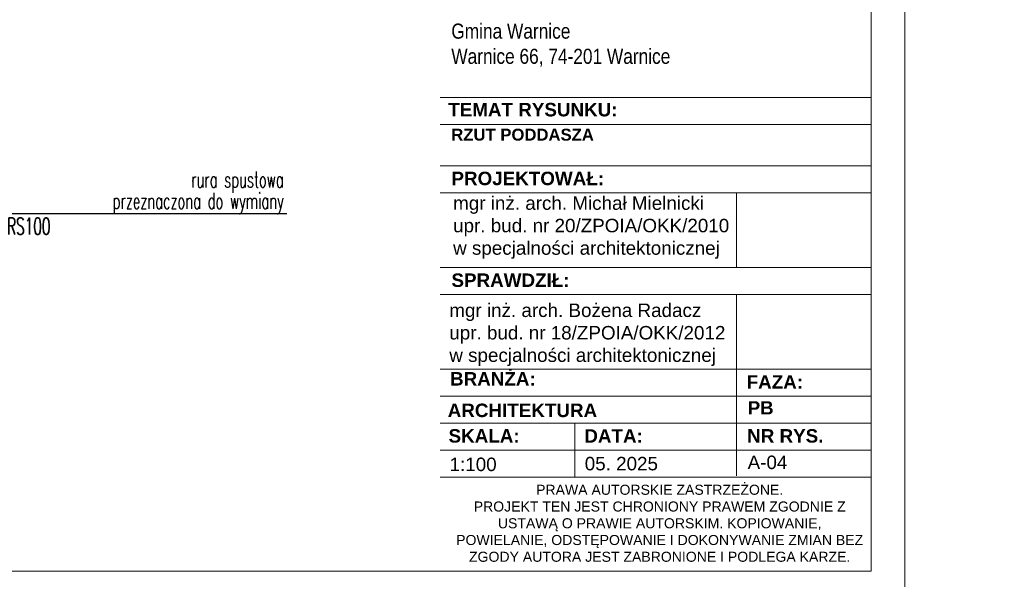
# Model space of a CAD drawing. Header units: millimetres. Extents: x 8949 to 18258, y -1077 to 30686.
# Tile 53 of 89: x 15121 to 16591, y 17514 to 18349. Entities that reach past the tile are written whole.
import ezdxf

# ---------------------------------------------------------------- set-up
doc = ezdxf.new("R2010")
doc.units = ezdxf.units.MM
doc.set_wipeout_variables(frame=1)
doc.layers.add('0A_OPISY OKIEN', color=3, linetype='Continuous')
for name, color, linetype, lineweight in [('0A_TABELKA', 7, 'Continuous', 0), ('0Z_OPISY', 7, 'Continuous', 9), ('A_WIDOK', 40, 'Continuous', 15)]:
    doc.layers.add(name, color=color, linetype=linetype, lineweight=lineweight)
doc.styles.add('1', font='simplex.shx', dxfattribs={"width": 0.6})
doc.styles.add('Arial', font='arial.ttf')
doc.styles.add('ARIAL 2', font='ARIALN.TTF')

msp = doc.modelspace()

# ---------------------------------------------------------------- linework, layer by layer
at = {"layer": '0A_OPISY OKIEN'}
msp.add_lwpolyline([(15520, 18059.3), (15089.9, 18059.3)], dxfattribs=at)

# ---------------------------------------------------------------- texts
at = {"layer": '0A_OPISY OKIEN', "insert": (15365.1, 18090.4), "char_height": 24, "width": 300.554, "attachment_point": 5, "line_spacing_factor": 0.8, "style": '1'}
msp.add_mtext('\\pxqr;rura spustowa\\Pprzeznaczona do wymiany', dxfattribs=at)
at = {"layer": '0Z_OPISY', "insert": (15481.2, 20285.6), "char_height": 18, "width": 852.173, "attachment_point": 1, "line_spacing_factor": 0.9, "style": 'ARIAL 2'}
msp.add_mtext('\\pi-48,l48,t48;{\\Fsimplex|c238;\\W0.7;\\~\\~ \\fArial|b0|i0|c238|p34;^I\\Fsimplex|c238;UWAGI:\\P1. \\fArial|b0|i0|c238|p34;^I\\Fsimplex|c238;Wszystkie wymiary i rzędne należy sprawdzić na budowie, a zaistniałe niezgodności pomiędzy projektem architektoniczno-budowlanym i pozostałymi opracowaniami branżowymi należy wyjaśnić i uzgodnić z Głównym Projektantem.\\P2. \\fArial|b0|i0|c238|p34;^I\\Fsimplex|c238;Wszystkie systemowe rozwiązania detali wykonać zgodnie ze sztuką budowlaną\\P3.\\fArial|b0|i0|c238|p34;^I\\Fsimplex|c238;Izolacje wykonać zgodnie ze sztuką budowlaną zapewniając ciągłość izolacji\\P4. \\fArial|b0|i0|c238|p34;^I\\Fsimplex|c238;Przed zamówieniem elementów o małej tolerancji wymiarowej sprawdzić ilość i wymiary otworów na budowie\\P5. \\fArial|b0|i0|c238|p34;^I\\Fsimplex|c238;Szczegółowe projekty instalacji sanitarnych, elektrycznych, teletechnicznych są tematem odpowiednich opracowań branżowych. \\P   \\fArial|b0|i0|c238|p34;^I\\Fsimplex|c238;W przypadku wystąpienia rozbieżności pomiędzy poszczególnymi opracowaniami lub braku informacji należy uzgodnić rozwiązanie z autorem projektu.\\P6. \\fArial|b0|i0|c238|p34;^I\\Fsimplex|c238;Elementy konstrukcyjne są określone szczegółowo w projekcie konstrukcyjnym.\\P7. \\fArial|b0|i0|c238|p34;^I\\Fsimplex|c238;Uwagi i opisy zamieszczone w części opisowej projektu są integralną częścią niniejszego opracowania.\\P8.\\~\\fArial|b0|i0|c238|p34;^I\\Fsimplex|c238;Zabezpieczenia pożarowe wykonać wg opisu technicznego, wszystkie elementy drewniane należy zabezpieczyć do klasy NRO\\P9.\\~\\fArial|b0|i0|c238|p34;^I\\Fsimplex|c238;Zmiany materiałów budowlanych, wykończeniowych, technologii czy urządzeń mogą być wprowadzane jedynie za pisemną zgodą Autora projektu.\\P10. ^IWszelkie materiały użyte w projekcie, rozwiązania techniczne i urządzenia muszą odpowiadać normom bezpieczeństwa ppoż. i bhp; posiadać odpowiednie atesty i aprobaty do stosowania w budownictwie.\\P11. ^IWszystkie wymienione w projekcie nazwy producentów, firm, zastosowanych wyrobów należy traktować jako modelowe. Można zastosować inne rozwiązania pod warunkiem że będą równoważne i uzgodnione z Autorem projektu.\\P12. ^IWszelkie elementy wykończenia i kolorystyki należy uzgadniać z Autorem projektu.\\P13. ^IProwadzenie poszczególnych instalacji oraz lokalizacja urządzeń zgodnie z projektami branżowymi oraz opisem technicznym.}', dxfattribs=at)
at = {"layer": 'A_WIDOK', "insert": (15134.8, 18040.6), "char_height": 25, "width": 158.627, "attachment_point": 5, "rotation": 360, "style": '1'}
msp.add_mtext('RS100', dxfattribs=at)

# ---------------------------------------------------------------- next in the draw order: wipeouts: each hides what was drawn before it
msp.add_wipeout([(15749, 17525.7), (15749, 18862.7), (16392.5, 18862.7), (16392.5, 17525.7)]).dxf.layer = '0A_TABELKA'

# ---------------------------------------------------------------- next in the draw order: linework, layer by layer
at = {"layer": '0A_TABELKA'}
for p, q in [((15749, 18232.8), (16392.5, 18232.8)), ((15749, 18192.6), (16392.5, 18192.6)), ((15749, 18130.8), (16392.5, 18130.8)), ((15749, 18090.6), (16392.5, 18090.6)), ((15749, 17978.9), (16392.5, 17978.9)), ((15749, 17938.7), (16392.5, 17938.7)), ((16191.4, 17938.7), (16191.4, 17668.2)), ((15749, 17827.1), (16392.5, 17827.1)), ((15749, 17827.1), (16392.5, 17827.1)), ((15749, 17786.8), (16392.5, 17786.8)), ((15749, 17746.6), (16392.5, 17746.6)), ((15950, 17746.6), (15950, 17666.2)), ((15749, 17706.4), (16392.5, 17706.4)), ((15749, 17666.2), (16392.5, 17666.2)), ((16392.5, 17525.7), (15749, 17525.7))]:
    msp.add_line(p, q, dxfattribs=at)
msp.add_lwpolyline([(16191.4, 17978.9), (16191.4, 18090.6)], dxfattribs=at)
at = {"layer": '0Z_OPISY'}
for points in [[(12242.5, 17475.7), (16442.5, 17475.7), (16442.5, 20445.7), (12242.5, 20445.7)], [(12292.5, 17525.7), (16392.5, 17525.7), (16392.5, 20395.7), (12292.5, 20395.7)]]:
    msp.add_lwpolyline(points, close=True, dxfattribs=at)

# ---------------------------------------------------------------- next in the draw order: texts
at = {"layer": '0A_TABELKA', "style": 'Arial'}
for s, insert, char_height, width, attachment_point in [('\\A1;\\pxql;{\\fArial Narrow|b0|i0|c238|p34;\\H1.03419x;Gmina Warnice \\P\\pq*;Warnice 66, 74-201 Warnice}', (15765.6, 18343.1), 21.78, 454.564, 1), ('{\\W1;\\fArial|b1|i0|c238|p34;TEMAT RYSUNKU:\\fArial Narrow|b1|i0|c238|p34;  }', (15761, 18224.7), 20.109, 380.26, 1), ('{\\fArial|b1|i0|c238|p34;RZUT PODDASZA}', (15765.5, 18186.2), 17.82, 460.39, 1), ('{\\fArial|b1|i0|c238|p34;\\W1;PROJEKTOWAŁ:}', (15765.8, 18122), 20.109, 28.891, 1), ('{\\W1;mgr inż. arch. Michał Mielnicki \\Pupr. bud. nr 20/ZPOIA/OKK/2010\\Pw specjalności architektonicznej}', (15768.3, 18085.2), 20.109, 467.068, 1), ('{\\fArial|b1|i0|c238|p34;SPRAWDZIŁ:}', (15765.8, 17970.1), 20.109, 28.891, 1), ('{\\W1;mgr inż. arch. Bożena Radacz\\Pupr. bud. nr 18/ZPOIA/OKK/2012\\Pw specjalności architektonicznej}', (15762.6, 17925.2), 20.109, 467.068, 1), ('{\\fArial|b1|i0|c238|p34;\\H1.102x;\\W1;BRANŻA:\\P\\fArial|b0|i0|c238|p34;\\H0.90744x;\\W0.8;\\P         }', (15763.7, 17822.9), 18.243, 26.051, 1), ('{\\fArial|b1|i0|c238|p34;\\H1.102x;\\W1;FAZA:\\P\\fArial|b0|i0|c238|p34;\\H0.90744x;\\W0.8;\\P\\pxi1.9692; }', (16206.5, 17818.2), 18.243, 14.381, 1), ('{\\fArial|b1|i0|c238|p34;\\W1;ARCHITEKTURA}', (15760.2, 17775.8), 20.109, 29.023, 1), ('{\\W1;\\fArial|b1|i0|c238|p34;PB}', (16208.3, 17779.4), 19.8, 29.023, 1), ('{\\fArial|b1|i0|c238|p34;\\W1;SKALA:}', (15761.5, 17737.7), 20.109, 10.203, 1), ('{\\fArial|b1|i0|c238|p34;\\W1;DATA:}', (15964.2, 17737.6), 20.109, 10.203, 1), ('{\\fArial|b1|i0|c238|p34;\\H1.102x;\\W1;NR RYS.\\P\\fArial|b0|i0|c238|p34;\\H0.90744x;\\W0.8; \\P   }', (16207.3, 17737.7), 18.243, 118.957, 1), ('A-04', (16208, 17698.2), 20.11, 29.023, 1), ('{\\fArial|b0|i0|c161|p34;1:10\\fArial|b0|i0|c238|p34;0}', (15763, 17695.2), 20.109, 29.023, 1), ('05. 2025', (15964.8, 17696.3), 20.11, 134.321, 1), ('{\\W1;PRAWA AUTORSKIE ZASTRZEŻONE.\\PPROJEKT TEN JEST CHRONIONY PRAWEM ZGODNIE Z USTAWĄ O PRAWIE AUTORSKIM. KOPIOWANIE, POWIELANIE, ODSTĘPOWANIE I DOKONYWANIE ZMIAN BEZ ZGODY AUTORA JEST ZABRONIONE I PODLEGA KARZE.}', (16076.7, 17597.1), 15, 615.974, 5)]:
    msp.add_mtext(s, dxfattribs=dict(at, insert=insert, char_height=char_height, width=width, attachment_point=attachment_point))

doc.saveas('drawing.dxf')
